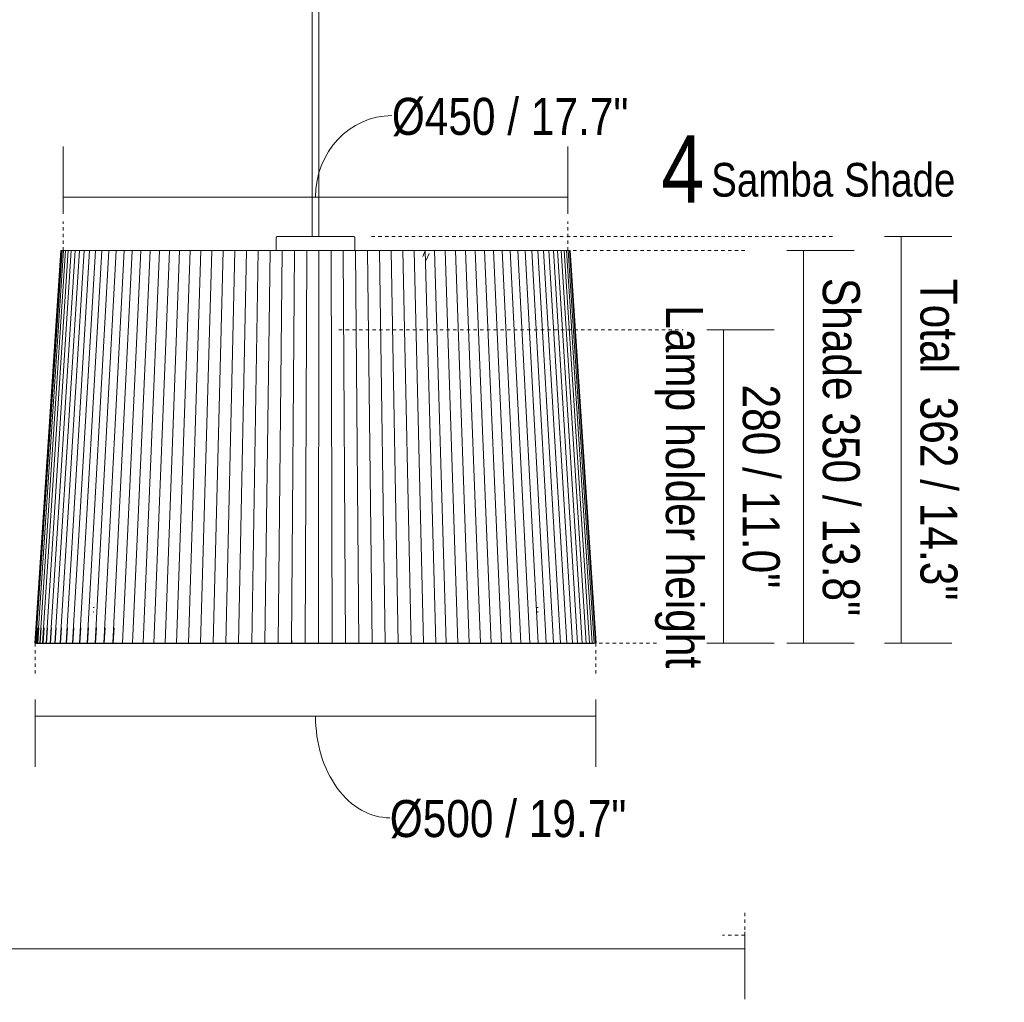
# Model space of a CAD drawing. Header units: millimetres. Extents: x 5395 to 10087, y 397 to 7363.
# Tile 7 of 14: x 7047 to 7926, y 397 to 1273. Entities that reach past the tile are written whole.
import ezdxf

# ---------------------------------------------------------------- set-up
doc = ezdxf.new("R2010")
doc.units = ezdxf.units.MM
doc.linetypes.add('Dash', pattern=[6, 3, -3])
doc.layers.add('A-ANNO-DIMS', color=7, linetype='Dash', lineweight=9, true_color=0xd2d2d2)
for name, color, linetype, lineweight in [('A-ANNO-DIMS-15', 7, 'Continuous', 9), ('E-LITE-EQPM', 7, 'Continuous', 20), ('G-ANNO-TEXT', 7, 'Continuous', 9)]:
    doc.layers.add(name, color=color, linetype=linetype, lineweight=lineweight)
doc.styles.add('Arial Narrow', font='ARIALN.TTF', dxfattribs={"height": 33})
doc.styles.add('Arial Narrow_1', font='ARIALN.TTF', dxfattribs={"height": 60})
doc.styles.add('Arial Narrow_2', font='ARIALN.TTF', dxfattribs={"height": 30})
doc.dimstyles.new('FARO_-_2_2mm_Arial_Narrow_mm_Inch_Left', dxfattribs={"dimscale": 304.8, "dimtxt": 33.773222, "dimasz": 0, "dimexe": 0.147638, "dimexo": 0.0625, "dimgap": 0.024606, "dimtad": 1, "dimdec": 0, "dimzin": 0, "dimdsep": 46, "dimtxsty": 'Arial Narrow', "dimblk1": 'NONE', "dimblk2": 'NONE', "dimsah": 1, "dimcen": 0.09, "dimadec": 0, "dimazin": 0, "dimtfac": 1, "dimtdec": 4, "dimtix": 1, "dimtmove": 0, "dimatfit": 3, "dimfxl": 0.049213, "dimfxlon": 1, "dimtvp": 1, "dimtolj": 1, "dimtzin": 0, "dimarcsym": 2})
doc.dimstyles.new('FARO_-_2_2mm_Arial_Narrow_mm_Inch_Right', dxfattribs={"dimscale": 304.8, "dimtxt": 33.773222, "dimasz": 0, "dimexe": 0.147638, "dimexo": 0.0625, "dimgap": 0.024606, "dimtad": 1, "dimdec": 0, "dimzin": 0, "dimdsep": 46, "dimtxsty": 'Arial Narrow', "dimblk1": 'NONE', "dimblk2": 'NONE', "dimsah": 1, "dimcen": 0.09, "dimadec": 0, "dimazin": 0, "dimtfac": 1, "dimtdec": 4, "dimtix": 1, "dimtmove": 0, "dimatfit": 3, "dimfxl": 0.049213, "dimfxlon": 1, "dimtvp": 1, "dimtolj": 1, "dimtzin": 0, "dimarcsym": 2})
doc.dimstyles.new('FARO_-_2_2mm_Arial_Narrow_mm_Inch_Right_1', dxfattribs={"dimscale": 304.8, "dimtxt": 33.773222, "dimasz": 0, "dimexe": 0.147638, "dimexo": 0.0625, "dimgap": 0.024606, "dimtad": 1, "dimdec": 0, "dimzin": 0, "dimdsep": 46, "dimtxsty": 'Arial Narrow', "dimblk1": 'NONE', "dimblk2": 'NONE', "dimsah": 1, "dimcen": 0.09, "dimadec": 0, "dimazin": 0, "dimtfac": 1, "dimtdec": 4, "dimtix": 1, "dimtmove": 1, "dimatfit": 3, "dimfxl": 0.049213, "dimfxlon": 1, "dimtvp": 1, "dimtolj": 1, "dimtzin": 0, "dimarcsym": 2})

# ---------------------------------------------------------------- blocks, each defined once
blk = doc.blocks.new('64314-7L   _Suspended_tensor - 64314-44-7L SAMBA Black_ribbon beige pendant lamp ø450-7L-545827-Alzado_PDF')
at = {"layer": 'E-LITE-EQPM', "lineweight": 9}
for p, q in [((7308.24, 1317.32), (7308.24, 1080)), ((7314.24, 1080), (7314.24, 1317.32)), ((7276.23, 1079.05), (7276.23, 1067.49)), ((7346.23, 1067.5), (7346.23, 1079.05)), ((7084.07, 1067.5), (7060.75, 717.5)), ((7084.33, 1067.5), (7061, 717.5)), ((7085.11, 1067.5), (7061.83, 717.5)), ((7086.4, 1067.5), (7063.23, 717.5)), ((7088.22, 1067.5), (7065.2, 717.5)), ((7090.55, 1067.5), (7067.75, 717.5)), ((7093.39, 1067.5), (7070.85, 717.5)), ((7096.73, 1067.5), (7074.5, 717.5)), ((7100.57, 1067.5), (7078.71, 717.5)), ((7104.89, 1067.5), (7083.45, 717.5)), ((7084.07, 1067.5), (7084.33, 1067.48)), ((7084.33, 1067.5), (7084.72, 1067.47)), ((7084.68, 1067.49), (7084.34, 1067.5)), ((7084.68, 1067.47), (7085.11, 1067.5)), ((7085.11, 1067.5), (7085.49, 1067.47)), ((7085.4, 1067.5), (7085.14, 1067.5)), ((7085.4, 1067.47), (7086.4, 1067.5)), ((7086.4, 1067.5), (7086.79, 1067.47)), ((7086.64, 1067.5), (7086.45, 1067.5)), ((7086.64, 1067.47), (7088.22, 1067.5)), ((7088.22, 1067.5), (7088.6, 1067.47)), ((7088.6, 1067.47), (7090.55, 1067.5)), ((7109.69, 1067.5), (7088.71, 717.5)), ((7090.55, 1067.5), (7090.93, 1067.47)), ((7090.93, 1067.47), (7093.39, 1067.5)), ((7093.39, 1067.5), (7093.77, 1067.47)), ((7093.77, 1067.47), (7096.73, 1067.5)), ((7114.95, 1067.5), (7094.49, 717.5)), ((7096.73, 1067.5), (7097.1, 1067.47)), ((7097.1, 1067.47), (7100.57, 1067.5)), ((7100.57, 1067.5), (7100.93, 1067.47)), ((7120.67, 1067.5), (7100.76, 717.5)), ((7100.93, 1067.47), (7104.89, 1067.5)), ((7104.89, 1067.5), (7105.25, 1067.47)), ((7105.25, 1067.47), (7109.69, 1067.5)), ((7126.82, 1067.5), (7107.53, 717.5)), ((7109.69, 1067.5), (7110.04, 1067.47)), ((7110.04, 1067.47), (7114.95, 1067.5)), ((7133.4, 1067.5), (7114.76, 717.5)), ((7114.95, 1067.5), (7115.29, 1067.47)), ((7115.29, 1067.47), (7120.67, 1067.5)), ((7120.67, 1067.5), (7121, 1067.47)), ((7121, 1067.47), (7126.82, 1067.5)), ((7140.39, 1067.5), (7122.44, 717.5)), ((7126.82, 1067.5), (7127.14, 1067.47)), ((7127.14, 1067.47), (7133.4, 1067.5)), ((7147.77, 1067.5), (7130.56, 717.5)), ((7133.4, 1067.5), (7133.71, 1067.47)), ((7133.71, 1067.47), (7140.39, 1067.5)), ((7155.54, 1067.5), (7139.1, 717.5)), ((7140.39, 1067.5), (7140.69, 1067.47)), ((7140.69, 1067.47), (7147.77, 1067.5)), ((7147.77, 1067.5), (7148.06, 1067.47)), ((7163.65, 1067.5), (7148.03, 717.5)), ((7148.06, 1067.47), (7155.54, 1067.5)), ((7155.54, 1067.5), (7155.81, 1067.47)), ((7155.81, 1067.47), (7163.65, 1067.5)), ((7172.11, 1067.5), (7157.34, 717.5)), ((7163.65, 1067.5), (7163.92, 1067.47)), ((7163.92, 1067.47), (7172.11, 1067.5)), ((7180.9, 1067.5), (7167.01, 717.5)), ((7172.11, 1067.5), (7172.36, 1067.47)), ((7172.36, 1067.47), (7180.9, 1067.5)), ((7189.98, 1067.5), (7177, 717.5)), ((7180.9, 1067.5), (7181.13, 1067.47)), ((7181.13, 1067.47), (7189.98, 1067.5)), ((7199.34, 1067.5), (7187.31, 717.5)), ((7189.98, 1067.5), (7190.19, 1067.47)), ((7190.19, 1067.47), (7199.34, 1067.5)), ((7208.95, 1067.5), (7197.9, 717.5)), ((7199.34, 1067.5), (7199.54, 1067.47)), ((7199.54, 1067.47), (7208.95, 1067.5)), ((7218.81, 1067.5), (7208.76, 717.5)), ((7208.95, 1067.5), (7209.14, 1067.47)), ((7209.14, 1067.47), (7218.81, 1067.5)), ((7218.81, 1067.47), (7228.88, 1067.5)), ((7228.88, 1067.5), (7219.85, 717.5)), ((7228.88, 1067.47), (7239.13, 1067.5)), ((7239.13, 1067.5), (7231.15, 717.5)), ((7239.13, 1067.47), (7249.56, 1067.5)), ((7249.56, 1067.5), (7242.63, 717.5)), ((7249.56, 1067.47), (7260.12, 1067.5)), ((7260.12, 1067.5), (7254.28, 717.5)), ((7260.12, 1067.47), (7270.81, 1067.5)), ((7270.81, 1067.5), (7266.05, 717.5)), ((7270.81, 1067.47), (7281.58, 1067.5)), ((7281.58, 1067.5), (7277.93, 717.5)), ((7281.58, 1067.47), (7292.43, 1067.5)), ((7292.43, 1067.5), (7289.88, 717.5)), ((7292.43, 1067.47), (7303.32, 1067.5)), ((7303.32, 1067.5), (7301.89, 717.5)), ((7303.32, 1067.47), (7314.22, 1067.5)), ((7314.22, 1067.5), (7313.91, 717.5)), ((7314.22, 1067.47), (7325.12, 1067.5)), ((7325.12, 1067.47), (7335.99, 1067.5)), ((7325.12, 1067.5), (7325.93, 717.5)), ((7335.99, 1067.47), (7346.8, 1067.5)), ((7335.99, 1067.5), (7337.92, 717.5)), ((7346.8, 1067.48), (7357.53, 1067.5)), ((7346.8, 1067.5), (7349.84, 717.5)), ((7357.53, 1067.48), (7368.15, 1067.5)), ((7357.53, 1067.5), (7361.68, 717.5)), ((7368.15, 1067.48), (7378.64, 1067.5)), ((7368.15, 1067.5), (7373.4, 717.5)), ((7378.64, 1067.48), (7388.98, 1067.5)), ((7378.64, 1067.5), (7384.98, 717.5)), ((7388.98, 1067.48), (7399.13, 1067.5)), ((7388.98, 1067.5), (7396.38, 717.5)), ((7399.13, 1067.48), (7409.08, 1067.5)), ((7399.13, 1067.5), (7407.59, 717.5)), ((7408.76, 1066.61), (7406.83, 1062.25)), ((7409.08, 1067.5), (7418.58, 717.5)), ((7409.08, 1067.48), (7417.24, 1067.5)), ((7409.8, 1059.07), (7412.42, 1064.99)), ((7417.24, 1067.48), (7426.76, 1067.5)), ((7417.24, 1067.5), (7427.59, 717.5)), ((7426.76, 1067.5), (7438.1, 717.5)), ((7426.77, 1067.48), (7436.02, 1067.5)), ((7436.02, 1067.48), (7444.99, 1067.5)), ((7436.02, 1067.5), (7448.32, 717.5)), ((7444.99, 1067.48), (7453.64, 1067.5)), ((7444.99, 1067.5), (7458.22, 717.5)), ((7446.69, 1067.5), (7446.51, 1067.48)), ((7453.64, 1067.5), (7467.79, 717.5)), ((7453.65, 1067.48), (7461.97, 1067.5)), ((7455.28, 1067.5), (7455.09, 1067.48)), ((7461.97, 1067.5), (7476.99, 717.5)), ((7461.98, 1067.48), (7469.96, 1067.5)), ((7463.55, 1067.5), (7463.35, 1067.48)), ((7469.96, 1067.48), (7477.57, 1067.5)), ((7469.96, 1067.5), (7485.82, 717.5)), ((7471.46, 1067.5), (7471.25, 1067.48)), ((7477.57, 1067.48), (7484.81, 1067.5)), ((7477.57, 1067.5), (7494.24, 717.5)), ((7479.01, 1067.5), (7478.79, 1067.48)), ((7484.81, 1067.48), (7491.64, 1067.5)), ((7484.81, 1067.5), (7502.23, 717.5)), ((7486.16, 1067.5), (7485.93, 1067.48)), ((7491.64, 1067.48), (7498.06, 1067.5)), ((7491.64, 1067.5), (7509.79, 717.5)), ((7492.91, 1067.5), (7492.68, 1067.48)), ((7498.06, 1067.48), (7504.04, 1067.5)), ((7498.06, 1067.5), (7516.89, 717.5)), ((7499.25, 1067.5), (7499.01, 1067.48)), ((7504.04, 1067.48), (7509.58, 1067.5)), ((7504.04, 1067.5), (7523.52, 717.5)), ((7509.58, 1067.48), (7514.67, 1067.5)), ((7509.58, 1067.5), (7529.65, 717.5)), ((7514.67, 1067.48), (7519.28, 1067.5)), ((7514.67, 1067.5), (7535.28, 717.5)), ((7519.28, 1067.48), (7523.42, 1067.5)), ((7519.28, 1067.5), (7540.4, 717.5)), ((7523.42, 1067.48), (7527.06, 1067.5)), ((7523.42, 1067.5), (7544.99, 717.5)), ((7527.06, 1067.48), (7530.21, 1067.5)), ((7527.06, 1067.5), (7549.03, 717.5)), ((7530.21, 1067.48), (7532.85, 1067.5)), ((7530.21, 1067.5), (7552.53, 717.5)), ((7532.85, 1067.48), (7534.99, 1067.5)), ((7532.85, 1067.5), (7555.48, 717.5)), ((7534.99, 1067.48), (7536.6, 1067.5)), ((7534.99, 1067.5), (7557.86, 717.5)), ((7535.34, 1067.5), (7535.12, 1067.48)), ((7536.85, 1067.5), (7536.6, 1067.48)), ((7536.6, 1067.48), (7537.7, 1067.5)), ((7536.6, 1067.5), (7559.67, 717.5)), ((7537.21, 1067.49), (7536.85, 1067.5)), ((7537.7, 1067.49), (7538.27, 1067.5)), ((7537.7, 1067.5), (7560.91, 717.5)), ((7538.27, 1067.5), (7561.57, 717.5)), ((7538.32, 1067.5), (7561.66, 717.5)), ((7113.72, 749.45), (7113.33, 749.45)), ((7508.74, 749.45), (7509.14, 749.45)), ((7509.07, 749.45), (7508.86, 749.45)), ((7113.55, 745.45), (7113.34, 745.45)), ((7113.4, 745.45), (7113.6, 745.45)), ((7508.72, 745.45), (7509.13, 745.45)), ((7062.32, 731.31), (7061.4, 717.47)), ((7063.14, 731.31), (7062.23, 717.47)), ((7064.54, 731.31), (7063.63, 717.47)), ((7066.5, 731.31), (7065.6, 717.47)), ((7069.03, 731.31), (7068.14, 717.47)), ((7072.11, 731.31), (7071.24, 717.47)), ((7075.75, 731.31), (7074.89, 717.47)), ((7079.93, 731.31), (7079.08, 717.47)), ((7084.65, 731.31), (7083.82, 717.47)), ((7089.88, 731.31), (7089.07, 717.47)), ((7095.63, 731.31), (7094.84, 717.47)), ((7101.87, 731.31), (7101.11, 717.47)), ((7108.6, 731.31), (7107.86, 717.47)), ((7115.79, 731.31), (7115.08, 717.47)), ((7123.44, 731.31), (7122.76, 717.47)), ((7131.51, 731.31), (7130.86, 717.47)), ((7061, 717.48), (7060.75, 717.5)), ((7062.4, 717.41), (7061, 717.5)), ((7061.83, 717.5), (7061.4, 717.47)), ((7061.4, 717.47), (7062.4, 717.41)), ((7063.22, 717.41), (7061.83, 717.5)), ((7063.23, 717.5), (7062.23, 717.47)), ((7062.23, 717.47), (7063.22, 717.41)), ((7063.79, 717.31), (7062.4, 717.41)), ((7064.61, 717.31), (7063.22, 717.41)), ((7064.62, 717.41), (7063.23, 717.5)), ((7063.39, 717.34), (7064.21, 717.32)), ((7065.2, 717.5), (7063.63, 717.47)), ((7063.63, 717.47), (7064.61, 717.41)), ((7064.21, 717.33), (7063.86, 717.31)), ((7064.21, 717.34), (7065.6, 717.32)), ((7066, 717.31), (7064.62, 717.41)), ((7066.58, 717.41), (7065.2, 717.5)), ((7067.75, 717.5), (7065.6, 717.47)), ((7065.6, 717.47), (7066.57, 717.41)), ((7066, 717.34), (7067.55, 717.32)), ((7066.21, 717.31), (7066, 717.33)), ((7067.96, 717.31), (7066.58, 717.41)), ((7069.11, 717.41), (7067.75, 717.5)), ((7067.96, 717.34), (7070.07, 717.32)), ((7068.24, 717.31), (7067.96, 717.33)), ((7070.85, 717.5), (7068.14, 717.47)), ((7068.14, 717.47), (7069.1, 717.41)), ((7070.48, 717.31), (7069.11, 717.41)), ((7070.48, 717.34), (7073.14, 717.32)), ((7070.82, 717.31), (7070.48, 717.34)), ((7072.2, 717.41), (7070.85, 717.5)), ((7074.5, 717.5), (7071.24, 717.47)), ((7071.24, 717.47), (7072.19, 717.41)), ((7073.55, 717.31), (7072.2, 717.41)), ((7073.55, 717.34), (7076.76, 717.32)), ((7073.96, 717.31), (7073.55, 717.34)), ((7075.84, 717.41), (7074.5, 717.5)), ((7078.71, 717.5), (7074.89, 717.47)), ((7074.89, 717.47), (7075.82, 717.41)), ((7077.17, 717.31), (7075.84, 717.41)), ((7077.65, 717.31), (7077.17, 717.35)), ((7077.17, 717.34), (7080.92, 717.32)), ((7080.02, 717.41), (7078.71, 717.5)), ((7083.45, 717.5), (7079.08, 717.47)), ((7079.08, 717.47), (7080, 717.41)), ((7081.33, 717.31), (7080.02, 717.41)), ((7081.33, 717.34), (7085.61, 717.32)), ((7081.87, 717.31), (7081.51, 717.34)), ((7084.73, 717.41), (7083.45, 717.5)), ((7088.71, 717.5), (7083.82, 717.47)), ((7083.82, 717.47), (7084.71, 717.41)), ((7086.01, 717.31), (7084.73, 717.41)), ((7086.01, 717.34), (7090.82, 717.32)), ((7086.62, 717.31), (7086.27, 717.34)), ((7089.97, 717.41), (7088.71, 717.5)), ((7094.49, 717.5), (7089.07, 717.47)), ((7089.07, 717.47), (7089.95, 717.41)), ((7091.22, 717.31), (7089.97, 717.41)), ((7091.22, 717.34), (7096.54, 717.31)), ((7091.89, 717.31), (7091.59, 717.34)), ((7095.71, 717.41), (7094.49, 717.5)), ((7100.76, 717.5), (7094.84, 717.47)), ((7094.84, 717.47), (7095.69, 717.41)), ((7096.94, 717.31), (7095.71, 717.41)), ((7096.94, 717.34), (7102.76, 717.31)), ((7097.67, 717.31), (7097.37, 717.34)), ((7101.96, 717.41), (7100.76, 717.5)), ((7107.53, 717.5), (7101.11, 717.47)), ((7101.11, 717.47), (7101.93, 717.41)), ((7103.15, 717.31), (7101.96, 717.41)), ((7103.15, 717.34), (7109.46, 717.31)), ((7103.94, 717.31), (7103.65, 717.34)), ((7108.68, 717.41), (7107.53, 717.5)), ((7114.76, 717.5), (7107.86, 717.47)), ((7107.86, 717.47), (7108.66, 717.41)), ((7109.84, 717.31), (7108.68, 717.41)), ((7109.84, 717.34), (7116.62, 717.31)), ((7110.69, 717.31), (7110.41, 717.34)), ((7115.87, 717.41), (7114.76, 717.5)), ((7122.44, 717.5), (7115.08, 717.47)), ((7116.99, 717.31), (7115.87, 717.41)), ((7116.99, 717.34), (7124.23, 717.31)), ((7117.9, 717.31), (7117.63, 717.34)), ((7123.52, 717.41), (7122.44, 717.5)), ((7130.56, 717.5), (7122.76, 717.47)), ((7124.59, 717.31), (7123.52, 717.41)), ((7124.59, 717.34), (7132.27, 717.31)), ((7125.55, 717.31), (7125.29, 717.34)), ((7131.59, 717.41), (7130.56, 717.5)), ((7139.1, 717.5), (7130.86, 717.47)), ((7132.62, 717.31), (7131.59, 717.41)), ((7132.62, 717.34), (7140.72, 717.31)), ((7133.63, 717.31), (7133.39, 717.34)), ((7140.08, 717.41), (7139.1, 717.5)), ((7148.03, 717.5), (7139.39, 717.47)), ((7141.07, 717.31), (7140.08, 717.41)), ((7141.07, 717.34), (7149.57, 717.31)), ((7142.13, 717.31), (7141.89, 717.34)), ((7148.97, 717.41), (7148.03, 717.5)), ((7157.34, 717.5), (7148.31, 717.47)), ((7149.9, 717.31), (7148.97, 717.41)), ((7149.9, 717.34), (7158.79, 717.31)), ((7151.01, 717.31), (7150.79, 717.34)), ((7158.23, 717.41), (7157.34, 717.5)), ((7167.01, 717.5), (7157.6, 717.47)), ((7159.11, 717.31), (7158.23, 717.41)), ((7159.11, 717.34), (7168.36, 717.31)), ((7160.26, 717.31), (7160.06, 717.34)), ((7167.84, 717.41), (7167.01, 717.5)), ((7177, 717.5), (7167.25, 717.47)), ((7168.67, 717.31), (7167.84, 717.41)), ((7168.67, 717.34), (7178.26, 717.31)), ((7169.86, 717.31), (7169.67, 717.34)), ((7177.78, 717.41), (7177, 717.5)), ((7187.31, 717.5), (7177.23, 717.47)), ((7178.56, 717.31), (7177.78, 717.41)), ((7178.56, 717.34), (7188.47, 717.31)), ((7179.79, 717.31), (7179.61, 717.34)), ((7188.03, 717.41), (7187.31, 717.5)), ((7197.9, 717.5), (7187.52, 717.47)), ((7188.75, 717.31), (7188.03, 717.41)), ((7188.75, 717.34), (7198.96, 717.31)), ((7198.56, 717.41), (7197.9, 717.5)), ((7208.76, 717.5), (7198.1, 717.47)), ((7199.23, 717.31), (7198.56, 717.41)), ((7199.23, 717.34), (7209.71, 717.31)), ((7209.36, 717.41), (7208.76, 717.5)), ((7219.85, 717.5), (7208.94, 717.47)), ((7209.96, 717.31), (7209.36, 717.41)), ((7209.96, 717.34), (7220.69, 717.31)), ((7220.39, 717.41), (7219.85, 717.5)), ((7231.15, 717.5), (7220.01, 717.47)), ((7220.93, 717.31), (7220.39, 717.41)), ((7220.93, 717.34), (7231.88, 717.31)), ((7231.62, 717.41), (7231.15, 717.5)), ((7242.63, 717.5), (7231.29, 717.47)), ((7232.1, 717.31), (7231.62, 717.41)), ((7232.1, 717.34), (7243.26, 717.31)), ((7243.05, 717.41), (7242.63, 717.5)), ((7254.28, 717.5), (7242.76, 717.47)), ((7243.46, 717.31), (7243.05, 717.41)), ((7243.46, 717.34), (7254.79, 717.31)), ((7254.63, 717.41), (7254.28, 717.5)), ((7266.05, 717.5), (7254.38, 717.47)), ((7254.98, 717.31), (7254.63, 717.41)), ((7254.98, 717.34), (7266.45, 717.31)), ((7266.33, 717.41), (7266.05, 717.5)), ((7277.93, 717.5), (7266.14, 717.47)), ((7266.62, 717.31), (7266.33, 717.41)), ((7266.62, 717.34), (7278.22, 717.31)), ((7278.15, 717.41), (7277.93, 717.5)), ((7278.02, 719.99), (7278, 717.47)), ((7289.88, 717.5), (7278, 717.47)), ((7278.37, 717.31), (7278.15, 717.41)), ((7278.37, 717.34), (7290.06, 717.31)), ((7290.04, 717.41), (7289.88, 717.5)), ((7289.95, 719.99), (7289.94, 717.47)), ((7301.89, 717.5), (7289.94, 717.47)), ((7290.19, 717.31), (7290.04, 717.41)), ((7290.19, 717.34), (7301.95, 717.31)), ((7301.97, 717.41), (7301.89, 717.5)), ((7313.91, 717.5), (7301.92, 717.47)), ((7302.06, 717.31), (7301.97, 717.41)), ((7302.06, 717.34), (7313.86, 717.31)), ((7313.89, 717.41), (7313.86, 717.34)), ((7313.93, 717.47), (7313.89, 717.41)), ((7325.93, 717.5), (7313.93, 717.47)), ((7313.95, 717.31), (7313.93, 717.41)), ((7313.95, 717.34), (7325.76, 717.31)), ((7325.85, 717.41), (7325.76, 717.34)), ((7325.84, 717.34), (7337.64, 717.31)), ((7325.93, 717.47), (7325.85, 717.41)), ((7337.92, 717.5), (7325.93, 717.47)), ((7337.77, 717.41), (7337.64, 717.34)), ((7337.69, 717.34), (7349.45, 717.31)), ((7337.9, 717.47), (7337.77, 717.41)), ((7337.8, 717.41), (7337.92, 717.5)), ((7349.84, 717.5), (7337.92, 717.47)), ((7349.62, 717.41), (7349.45, 717.34)), ((7349.48, 717.34), (7361.17, 717.31)), ((7349.8, 717.47), (7349.62, 717.41)), ((7349.66, 717.41), (7349.84, 717.5)), ((7361.68, 717.5), (7349.84, 717.47)), ((7361.39, 717.41), (7361.17, 717.34)), ((7361.18, 717.34), (7372.77, 717.31)), ((7361.62, 717.47), (7361.39, 717.41)), ((7373.4, 717.5), (7361.68, 717.47)), ((7373.05, 717.41), (7372.78, 717.34)), ((7372.78, 717.34), (7384.22, 717.31)), ((7373.32, 717.47), (7373.05, 717.41)), ((7384.98, 717.5), (7373.4, 717.47)), ((7384.56, 717.41), (7384.24, 717.34)), ((7384.24, 717.34), (7395.49, 717.31)), ((7384.87, 717.47), (7384.56, 717.41)), ((7396.38, 717.5), (7384.98, 717.47)), ((7395.9, 717.41), (7395.54, 717.34)), ((7395.54, 717.34), (7406.58, 717.31)), ((7396.26, 717.47), (7395.9, 717.41)), ((7407.59, 717.5), (7396.38, 717.47)), ((7397.03, 717.31), (7396.86, 717.31)), ((7407.05, 717.41), (7406.64, 717.34)), ((7406.64, 717.34), (7417.44, 717.31)), ((7407.45, 717.47), (7407.05, 717.41)), ((7418.58, 717.5), (7407.59, 717.47)), ((7416.21, 717.41), (7415.77, 717.34)), ((7416.65, 717.47), (7416.21, 717.41)), ((7417.44, 717.31), (7418.01, 717.41)), ((7417.44, 717.34), (7426.35, 717.31)), ((7418.01, 717.41), (7418.44, 717.48)), ((7427.59, 717.5), (7418.58, 717.48)), ((7426.93, 717.41), (7426.45, 717.34)), ((7426.45, 717.34), (7436.74, 717.31)), ((7427.42, 717.47), (7426.93, 717.41)), ((7427.41, 717.47), (7427.59, 717.5)), ((7438.1, 717.5), (7427.59, 717.47)), ((7437.39, 717.41), (7436.86, 717.34)), ((7436.86, 717.34), (7446.85, 717.31)), ((7437.91, 717.47), (7437.39, 717.41)), ((7437.9, 717.47), (7438.1, 717.5)), ((7448.32, 717.5), (7438.1, 717.47)), ((7447.55, 717.41), (7446.98, 717.34)), ((7446.98, 717.34), (7456.64, 717.31)), ((7448.12, 717.47), (7447.55, 717.41)), ((7448.11, 717.47), (7448.32, 717.5)), ((7458.22, 717.5), (7448.32, 717.47)), ((7457.4, 717.41), (7456.79, 717.34)), ((7456.79, 717.34), (7466.1, 717.31)), ((7458, 717.47), (7457.4, 717.41)), ((7458, 717.47), (7458.22, 717.5)), ((7467.79, 717.5), (7458.22, 717.47)), ((7466.91, 717.41), (7466.27, 717.34)), ((7466.27, 717.34), (7475.2, 717.31)), ((7467.55, 717.47), (7466.91, 717.41)), ((7467.55, 717.47), (7467.79, 717.5)), ((7476.99, 717.5), (7467.79, 717.47)), ((7475.39, 717.33), (7475.2, 717.33)), ((7475.2, 717.31), (7475.39, 717.33)), ((7476.07, 717.41), (7475.39, 717.34)), ((7475.39, 717.34), (7483.92, 717.31)), ((7476.74, 717.47), (7476.07, 717.41)), ((7476.74, 717.47), (7476.99, 717.5)), ((7485.82, 717.5), (7476.99, 717.47)), ((7484.13, 717.33), (7483.92, 717.33)), ((7483.92, 717.31), (7484.13, 717.33)), ((7484.84, 717.41), (7484.13, 717.34)), ((7484.13, 717.34), (7492.24, 717.31)), ((7485.55, 717.47), (7484.84, 717.41)), ((7485.55, 717.47), (7485.82, 717.5)), ((7494.24, 717.5), (7485.82, 717.47)), ((7492.47, 717.33), (7492.24, 717.33)), ((7492.24, 717.31), (7492.47, 717.33)), ((7493.21, 717.41), (7492.47, 717.34)), ((7492.47, 717.34), (7500.15, 717.31)), ((7493.96, 717.47), (7493.21, 717.41)), ((7493.95, 717.47), (7494.24, 717.5)), ((7502.23, 717.5), (7494.24, 717.47)), ((7500.39, 717.33), (7500.15, 717.33)), ((7500.15, 717.31), (7500.39, 717.33)), ((7501.16, 717.41), (7500.39, 717.34)), ((7500.39, 717.34), (7507.62, 717.31)), ((7501.94, 717.47), (7501.16, 717.41)), ((7501.94, 717.47), (7502.23, 717.5)), ((7509.79, 717.5), (7502.23, 717.47)), ((7507.62, 717.31), (7507.87, 717.34)), ((7507.87, 717.33), (7507.62, 717.33)), ((7508.68, 717.41), (7507.87, 717.34)), ((7507.87, 717.34), (7514.64, 717.31)), ((7509.49, 717.47), (7508.68, 717.41)), ((7508.7, 717.41), (7509.79, 717.5)), ((7516.89, 717.5), (7509.79, 717.47)), ((7514.64, 717.31), (7514.91, 717.34)), ((7514.91, 717.33), (7514.64, 717.33)), ((7515.74, 717.41), (7514.91, 717.34)), ((7514.91, 717.34), (7521.18, 717.31)), ((7516.57, 717.47), (7515.74, 717.41)), ((7515.76, 717.41), (7516.89, 717.5)), ((7523.52, 717.5), (7516.89, 717.47)), ((7521.18, 717.31), (7521.47, 717.34)), ((7521.47, 717.33), (7521.18, 717.33)), ((7522.33, 717.41), (7521.47, 717.34)), ((7521.47, 717.34), (7527.25, 717.31)), ((7523.19, 717.47), (7522.33, 717.41)), ((7522.35, 717.41), (7523.52, 717.5)), ((7529.65, 717.5), (7523.52, 717.47)), ((7527.25, 717.31), (7527.55, 717.34)), ((7527.55, 717.33), (7527.25, 717.33)), ((7528.43, 717.41), (7527.55, 717.34)), ((7527.55, 717.34), (7532.82, 717.31)), ((7529.31, 717.47), (7528.43, 717.41)), ((7528.45, 717.41), (7529.65, 717.5)), ((7535.28, 717.5), (7529.65, 717.47)), ((7532.82, 717.31), (7533.13, 717.34)), ((7533.13, 717.33), (7532.82, 717.33)), ((7534.03, 717.41), (7533.13, 717.34)), ((7533.13, 717.34), (7537.87, 717.31)), ((7534.93, 717.47), (7534.03, 717.41)), ((7534.05, 717.41), (7535.28, 717.5)), ((7540.4, 717.5), (7535.28, 717.47)), ((7537.87, 717.31), (7538.2, 717.34)), ((7538.2, 717.33), (7537.87, 717.33)), ((7539.12, 717.41), (7538.2, 717.34)), ((7538.2, 717.34), (7542.4, 717.31)), ((7540.04, 717.47), (7539.12, 717.41)), ((7539.13, 717.41), (7540.4, 717.5)), ((7544.99, 717.5), (7540.4, 717.47)), ((7542.4, 717.31), (7542.74, 717.34)), ((7542.74, 717.33), (7542.4, 717.33)), ((7543.68, 717.41), (7542.74, 717.34)), ((7542.74, 717.34), (7546.4, 717.31)), ((7544.62, 717.47), (7543.68, 717.41)), ((7543.69, 717.41), (7544.99, 717.5)), ((7549.03, 717.5), (7544.99, 717.48)), ((7546.4, 717.31), (7546.75, 717.34)), ((7546.75, 717.33), (7546.4, 717.33)), ((7547.71, 717.41), (7546.75, 717.34)), ((7546.75, 717.34), (7549.86, 717.31)), ((7548.66, 717.47), (7547.71, 717.41)), ((7547.72, 717.41), (7549.03, 717.5)), ((7552.53, 717.5), (7549.03, 717.48)), ((7549.86, 717.31), (7550.22, 717.34)), ((7550.22, 717.33), (7549.86, 717.33)), ((7551.19, 717.41), (7550.22, 717.34)), ((7550.22, 717.34), (7552.77, 717.31)), ((7552.15, 717.47), (7551.19, 717.41)), ((7551.2, 717.41), (7552.53, 717.5)), ((7555.48, 717.5), (7552.53, 717.48)), ((7552.77, 717.31), (7553.14, 717.34)), ((7553.14, 717.33), (7552.77, 717.33)), ((7554.11, 717.41), (7553.14, 717.34)), ((7553.14, 717.34), (7555.12, 717.31)), ((7555.09, 717.47), (7554.11, 717.41)), ((7554.12, 717.41), (7555.48, 717.5)), ((7555.68, 717.34), (7555.12, 717.33)), ((7555.12, 717.31), (7555.49, 717.34)), ((7557.86, 717.5), (7555.48, 717.48)), ((7556.48, 717.41), (7555.49, 717.34)), ((7555.49, 717.34), (7556.91, 717.31)), ((7557.47, 717.47), (7556.48, 717.41)), ((7556.49, 717.41), (7557.86, 717.5)), ((7556.91, 717.31), (7557.29, 717.34)), ((7557.31, 717.33), (7556.91, 717.33)), ((7558.28, 717.41), (7557.29, 717.34)), ((7557.29, 717.34), (7558.13, 717.31)), ((7558.37, 717.33), (7557.31, 717.31)), ((7559.67, 717.5), (7557.86, 717.48)), ((7558.13, 717.31), (7558.52, 717.34)), ((7559.28, 717.47), (7558.28, 717.41)), ((7558.29, 717.41), (7559.67, 717.5)), ((7558.86, 717.33), (7558.37, 717.31)), ((7559.51, 717.41), (7558.52, 717.34)), ((7558.52, 717.34), (7558.78, 717.31)), ((7559.18, 717.34), (7558.86, 717.31)), ((7560.51, 717.47), (7559.51, 717.41)), ((7559.52, 717.41), (7560.51, 717.47)), ((7560.91, 717.5), (7559.67, 717.48)), ((7560.65, 717.48), (7560.51, 717.47)), ((7560.65, 717.48), (7560.91, 717.5)), ((7561.57, 717.5), (7560.91, 717.48))]:
    blk.add_line(p, q, dxfattribs=at)
at = {"layer": 'E-LITE-EQPM', "lineweight": 9, "flags": 128}
for points in [[(7276.23, 1079.05), (7276.23, 1079.09), (7276.24, 1079.13), (7276.24, 1079.17), (7276.25, 1079.2), (7276.25, 1079.24), (7276.26, 1079.28), (7276.27, 1079.31), (7276.28, 1079.35), (7276.29, 1079.39), (7276.31, 1079.42), (7276.32, 1079.46), (7276.34, 1079.49), (7276.36, 1079.52), (7276.38, 1079.56), (7276.4, 1079.59), (7276.42, 1079.62), (7276.44, 1079.65), (7276.47, 1079.68), (7276.49, 1079.71), (7276.52, 1079.73), (7276.55, 1079.76), (7276.58, 1079.78), (7276.61, 1079.81), (7276.64, 1079.83), (7276.67, 1079.85), (7276.7, 1079.87), (7276.73, 1079.89), (7276.77, 1079.91), (7276.8, 1079.92), (7276.84, 1079.94), (7276.87, 1079.95), (7276.91, 1079.96), (7276.95, 1079.97), (7276.98, 1079.98), (7277.02, 1079.99), (7277.06, 1079.99), (7277.1, 1080), (7277.13, 1080), (7277.17, 1080), (7277.18, 1080)], [(7342.1, 1080), (7341.5, 1080), (7340.85, 1080), (7340.16, 1080), (7339.41, 1080), (7338.63, 1080), (7337.8, 1080), (7336.92, 1080), (7336.01, 1080), (7335.05, 1080), (7334.06, 1080), (7333.03, 1080), (7331.97, 1080), (7330.87, 1080), (7329.75, 1080), (7328.59, 1080), (7327.4, 1080), (7326.19, 1080), (7324.96, 1080), (7323.7, 1080), (7322.42, 1080), (7321.13, 1080), (7319.82, 1080), (7318.49, 1080), (7317.15, 1080), (7315.81, 1080), (7314.46, 1080), (7313.1, 1080), (7311.74, 1080), (7310.37, 1080), (7309.01, 1080), (7307.66, 1080), (7306.31, 1080), (7304.96, 1080), (7303.63, 1080), (7302.31, 1080), (7301, 1080), (7299.71, 1080), (7298.44, 1080), (7297.19, 1080), (7295.96, 1080), (7294.75, 1080), (7293.57, 1080), (7292.42, 1080), (7291.3, 1080), (7290.22, 1080), (7289.16, 1080), (7288.14, 1080), (7287.16, 1080), (7286.22, 1080), (7285.31, 1080), (7284.45, 1080), (7283.63, 1080), (7282.85, 1080), (7282.12, 1080), (7281.44, 1080), (7280.81, 1080), (7280.22, 1080), (7279.68, 1080), (7279.19, 1080), (7278.76, 1080), (7278.38, 1080), (7278.04, 1080), (7277.77, 1080), (7277.54, 1080), (7277.37, 1080), (7277.25, 1080), (7277.19, 1080), (7277.18, 1080)], [(7277.18, 1080), (7277.21, 1080), (7277.29, 1080), (7277.43, 1080), (7277.62, 1080), (7277.86, 1080), (7278.16, 1080), (7278.51, 1080), (7278.91, 1080), (7279.36, 1080), (7279.87, 1080), (7280.37, 1080)], [(7345.29, 1080), (7345.26, 1080), (7345.18, 1080), (7345.04, 1080), (7344.85, 1080), (7344.61, 1080), (7344.31, 1080), (7343.96, 1080), (7343.56, 1080), (7343.1, 1080), (7342.6, 1080), (7342.1, 1080)], [(7342.25, 1080), (7342.78, 1080), (7343.27, 1080), (7343.71, 1080), (7344.09, 1080), (7344.42, 1080), (7344.7, 1080), (7344.92, 1080), (7345.1, 1080), (7345.21, 1080), (7345.27, 1080), (7345.29, 1080)], [(7345.29, 1080), (7345.32, 1080), (7345.36, 1080), (7345.4, 1079.99), (7345.44, 1079.99), (7345.47, 1079.98), (7345.51, 1079.97), (7345.55, 1079.96), (7345.58, 1079.95), (7345.62, 1079.94), (7345.65, 1079.93), (7345.69, 1079.91), (7345.72, 1079.89), (7345.76, 1079.87), (7345.79, 1079.86), (7345.82, 1079.83), (7345.85, 1079.81), (7345.88, 1079.79), (7345.91, 1079.76), (7345.94, 1079.74), (7345.97, 1079.71), (7345.99, 1079.68), (7346.02, 1079.66), (7346.04, 1079.63), (7346.06, 1079.6), (7346.08, 1079.56), (7346.1, 1079.53), (7346.12, 1079.5), (7346.14, 1079.46), (7346.15, 1079.43), (7346.17, 1079.4), (7346.18, 1079.36), (7346.19, 1079.32), (7346.2, 1079.29), (7346.21, 1079.25), (7346.22, 1079.21), (7346.23, 1079.18), (7346.23, 1079.14), (7346.23, 1079.1), (7346.23, 1079.06), (7346.23, 1079.05)], [(7112.74, 749.39), (7112.82, 749.41), (7112.9, 749.42), (7112.98, 749.43), (7113.06, 749.44), (7113.14, 749.45), (7113.22, 749.45), (7113.24, 749.45)], [(7509.23, 749.45), (7509.31, 749.45), (7509.39, 749.45), (7509.46, 749.44), (7509.54, 749.43), (7509.62, 749.41), (7509.7, 749.39)], [(7113.24, 745.45), (7113.16, 745.45), (7113.08, 745.46), (7113, 745.47), (7112.92, 745.48), (7112.84, 745.49), (7112.76, 745.51)], [(7113.05, 745.24), (7112.96, 745.26), (7112.87, 745.27), (7112.78, 745.29)], [(7509.64, 745.5), (7509.57, 745.48), (7509.49, 745.47), (7509.41, 745.46), (7509.33, 745.45), (7509.25, 745.45), (7509.23, 745.45)], [(7509.68, 745.29), (7509.59, 745.27), (7509.5, 745.26), (7509.41, 745.24)]]:
    blk.add_lwpolyline(points, dxfattribs=at)
blk = doc.blocks.new('DIMBLOCK1-Alzado_PDF')
at = {"layer": 'A-ANNO-DIMS-15', "color": 251, "true_color": 0x5b5b5b, "transparency": 16777216}
for p, q in [((5494.11, 460.19), (5494.11, 400.19)), ((5494.11, 445.19), (5494.11, 460.19)), ((7694.11, 460.19), (7694.11, 400.19)), ((7694.11, 445.19), (7694.11, 460.19)), ((5494.11, 445.19), (7694.11, 445.19))]:
    blk.add_line(p, q, dxfattribs=at)
at = {"layer": 'A-ANNO-DIMS-15', "color": 0, "transparency": 16777216, "insert": (6461.96, 495.34), "char_height": 33, "width": 317.1466, "attachment_point": 1, "line_spacing_factor": 0.974696, "style": 'Arial Narrow'}
blk.add_mtext('Variable Lenght', dxfattribs=at)
blk = doc.blocks.new('_None')
blk = doc.blocks.new('DIMBLOCK3-Alzado_PDF')
at = {"layer": 'A-ANNO-DIMS-15', "color": 251, "true_color": 0x5b5b5b, "transparency": 16777216}
for p, q in [((7731.51, 1067.48), (7791.51, 1067.48)), ((7746.51, 1067.48), (7731.51, 1067.48)), ((7746.51, 717.48), (7746.51, 1067.48)), ((7731.51, 717.48), (7791.51, 717.48)), ((7746.51, 717.48), (7731.51, 717.48))]:
    blk.add_line(p, q, dxfattribs=at)
at = {"layer": 'A-ANNO-DIMS-15', "color": 0, "transparency": 16777216, "insert": (7796.66, 1043.12), "char_height": 33, "width": 361.5343, "attachment_point": 1, "rotation": 270, "line_spacing_factor": 0.974696, "style": 'Arial Narrow'}
blk.add_mtext('Shade 350 / 13.8"', dxfattribs=at)
blk = doc.blocks.new('DIMBLOCK4-Alzado_PDF')
at = {"layer": 'A-ANNO-DIMS-15', "color": 251, "true_color": 0x5b5b5b, "transparency": 16777216}
for p, q in [((7086.21, 1100.24), (7086.21, 1160.24)), ((7536.21, 1100.24), (7536.21, 1160.24)), ((7086.21, 1115.24), (7536.21, 1115.24)), ((7086.21, 1115.24), (7086.21, 1100.24)), ((7536.21, 1115.24), (7536.21, 1100.24))]:
    blk.add_line(p, q, dxfattribs=at)
blk.add_ellipse((7379.27, 1115.24), major_axis=(0, 72.55), ratio=0.938182, start_param=0, end_param=1.570796, dxfattribs=at)
at = {"layer": 'A-ANNO-DIMS-15', "color": 0, "transparency": 16777216, "insert": (7379.27, 1203.63), "char_height": 33, "width": 253.46, "attachment_point": 1, "line_spacing_factor": 0.974696, "style": 'Arial Narrow'}
blk.add_mtext('Ø450 / 17.7"', dxfattribs=at)
blk = doc.blocks.new('DIMBLOCK5-Alzado_PDF')
at = {"layer": 'A-ANNO-DIMS-15', "color": 251, "true_color": 0x5b5b5b, "transparency": 16777216}
for p, q in [((7061.21, 667.39), (7061.21, 607.39)), ((7061.21, 652.39), (7061.21, 667.39)), ((7561.21, 667.39), (7561.21, 607.39)), ((7561.21, 652.39), (7561.21, 667.39)), ((7061.21, 652.39), (7561.21, 652.39))]:
    blk.add_line(p, q, dxfattribs=at)
blk.add_ellipse((7377.42, 652.39), major_axis=(0, 90.49), ratio=0.731755, start_param=1.570796, end_param=3.141593, dxfattribs=at)
at = {"layer": 'A-ANNO-DIMS-15', "color": 0, "transparency": 16777216, "insert": (7377.42, 577.75), "char_height": 33, "width": 253.46, "attachment_point": 1, "line_spacing_factor": 0.974696, "style": 'Arial Narrow'}
blk.add_mtext('Ø500 / 19.7"', dxfattribs=at)
blk = doc.blocks.new('DIMBLOCK6-Alzado_PDF')
at = {"layer": 'A-ANNO-DIMS-15', "color": 251, "true_color": 0x5b5b5b, "transparency": 16777216}
for p, q in [((7818.6, 1079.93), (7878.6, 1079.93)), ((7833.6, 1079.93), (7818.6, 1079.93)), ((7833.6, 1079.93), (7833.6, 717.48)), ((7818.6, 717.48), (7878.6, 717.48)), ((7833.6, 717.48), (7818.6, 717.48))]:
    blk.add_line(p, q, dxfattribs=at)
at = {"layer": 'A-ANNO-DIMS-15', "color": 0, "transparency": 16777216, "insert": (7883.75, 1042.37), "char_height": 33, "width": 344.8085, "attachment_point": 1, "rotation": 270, "line_spacing_factor": 0.974696, "style": 'Arial Narrow'}
blk.add_mtext('Total  362 / 14.3"', dxfattribs=at)
blk = doc.blocks.new('DIMBLOCK7-Alzado_PDF')
at = {"layer": 'A-ANNO-DIMS-15', "color": 251, "true_color": 0x5b5b5b, "transparency": 16777216}
for p, q in [((7660.15, 997), (7720.15, 997)), ((7675.15, 997), (7660.15, 997)), ((7675.15, 997), (7675.15, 717.48)), ((7660.15, 717.48), (7720.15, 717.48)), ((7675.15, 717.48), (7660.15, 717.48))]:
    blk.add_line(p, q, dxfattribs=at)
at = {"layer": 'A-ANNO-DIMS-15', "color": 0, "transparency": 16777216, "char_height": 33, "attachment_point": 1, "rotation": 270, "line_spacing_factor": 0.974696, "style": 'Arial Narrow'}
for s, insert, width in [('Lamp holder height', (7656.69, 1018.87), 387.9096), ('280 / 11.0"', (7725.3, 948.1), 218.0785)]:
    blk.add_mtext(s, dxfattribs=dict(at, insert=insert, width=width))

msp = doc.modelspace()

# ---------------------------------------------------------------- linework, layer by layer
at = {"layer": 'A-ANNO-DIMS'}
for p, q in [((7086.21, 1067.48), (7086.21, 1093.48)), ((7536.21, 1067.48), (7536.21, 1093.48)), ((7361.21, 1079.93), (7775.21, 1079.93)), ((7694.11, 1067.48), (7536.21, 1067.48)), ((7332.08, 997), (7639.08, 997)), ((7061.21, 717.48), (7061.21, 687.48)), ((7615.21, 717.48), (7561.21, 717.48)), ((7561.21, 717.48), (7561.21, 687.48)), ((7694.11, 477.16), (7694.11, 457.16)), ((7694.11, 457.16), (7674.11, 457.16))]:
    msp.add_line(p, q, dxfattribs=at)

# ---------------------------------------------------------------- block references
at = {"layer": 'E-LITE-EQPM', "lineweight": 9}
msp.add_blockref('64314-7L   _Suspended_tensor - 64314-44-7L SAMBA Black_ribbon beige pendant lamp ø450-7L-545827-Alzado_PDF', (0, 0), dxfattribs=at)

# ---------------------------------------------------------------- texts
at = {"layer": 'G-ANNO-TEXT', "insert": (7619.6, 1170.08), "char_height": 60, "width": 46.8987, "attachment_point": 1, "style": 'Arial Narrow_1'}
msp.add_mtext('4', dxfattribs=at)
at = {"layer": 'G-ANNO-TEXT', "color": 251, "true_color": 0x5b5b5b, "insert": (7664.09, 1145.59), "char_height": 30, "width": 272.9746, "attachment_point": 1, "style": 'Arial Narrow_2'}
msp.add_mtext('Samba Shade', dxfattribs=at)

# ---------------------------------------------------------------- dimensions: what is measured, and where the dimension line sits
at = {"layer": 'A-ANNO-DIMS', "color": 251, "linetype": 'Continuous', "true_color": 0x5b5b5b}
for base, p1, p2, override, picture, middle in [((7536.21, 1115.24), (7086.21, 1100.24), (7536.21, 1100.24), {"dimpost": '<>', "dimfxl": 450}, 'DIMBLOCK4-Alzado_PDF', (7506, 1181.63)), ((7561.21, 652.39), (7061.21, 667.39), (7561.21, 667.39), {"dimpost": '<>', "dimfxl": 500}, 'DIMBLOCK5-Alzado_PDF', (7504.15, 555.75))]:
    dim = msp.add_linear_dim(base=base, p1=p1, p2=p2, text='Ø<>', dimstyle='FARO_-_2_2mm_Arial_Narrow_mm_Inch_Right_1', override=override, dxfattribs=at)
    dim.commit()
    dim.dimension.update_dxf_attribs({"geometry": picture, "text_midpoint": middle, "dimtype": 160})
for base, p1, p2, text, override, picture, middle in [((7833.6, 717.48), (7818.6, 1079.93), (7818.6, 717.48), 'Total  <>', {"dimtad": 4, "dimpost": '<>', "dimfxl": 362.457027}, 'DIMBLOCK6-Alzado_PDF', (7862.46, 898.7)), ((7746.51, 1067.48), (7731.51, 717.48), (7731.51, 1067.48), 'Shade <>', {"dimtad": 4, "dimpost": '<>', "dimfxl": 350}, 'DIMBLOCK3-Alzado_PDF', (7775.38, 892.48)), ((7675.15, 717.48), (7660.15, 997), (7660.15, 717.48), '<>\\XLamp holder height', {"dimtad": 4, "dimpost": '<>', "dimfxl": 279.523991}, 'DIMBLOCK7-Alzado_PDF', (7675.15, 857.24))]:
    dim = msp.add_linear_dim(base=base, p1=p1, p2=p2, angle=90, text=text, dimstyle='FARO_-_2_2mm_Arial_Narrow_mm_Inch_Right', override=override, dxfattribs=at)
    dim.commit()
    dim.dimension.update_dxf_attribs({"geometry": picture, "text_midpoint": middle})
dim = msp.add_linear_dim(base=(7694.11, 445.19), p1=(5494.11, 460.19), p2=(7694.11, 460.19), text='Variable Lenght', dimstyle='FARO_-_2_2mm_Arial_Narrow_mm_Inch_Left', override={"dimpost": '<>', "dimfxl": 2200.000497}, dxfattribs=at)
dim.commit()
dim.dimension.update_dxf_attribs({"geometry": 'DIMBLOCK1-Alzado_PDF', "text_midpoint": (6594.11, 474.04)})

doc.saveas('drawing.dxf')
